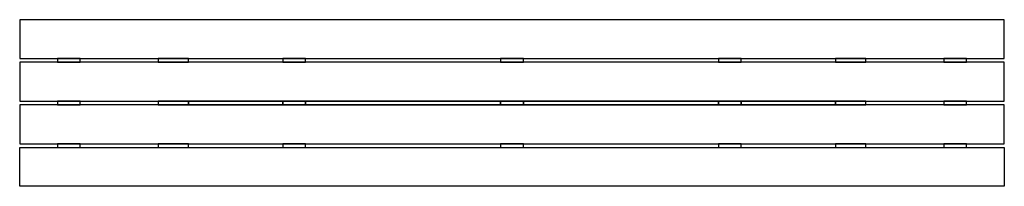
# Model space of a CAD drawing. Header units: inches. Extents: x -51 to 51, y -9 to 9.
import ezdxf

# ---------------------------------------------------------------- set-up
doc = ezdxf.new("R2010")
doc.units = ezdxf.units.IN
doc.header["$MEASUREMENT"] = 0
doc.layers.add('72_EGR_BASE_D2_IMPORT', color=7, linetype='Continuous')

# ---------------------------------------------------------------- blocks, each defined once
blk = doc.blocks.new('eaa08082-6630-4a30-b196-f2ebd20f5b0d')
at = {"layer": '72_EGR_BASE_D2_IMPORT', "color": 18, "true_color": 0x000000}
for points in [[(-47.24, 4.62, 0), (51.18, 4.62, 0), (51.18, 8.66, 0), (-51.18, 8.66, 0), (-51.18, 4.62, 0)], [(-47.24, 0.19, 0), (51.18, 0.19, 0), (51.18, 4.23, 0), (-51.18, 4.23, 0), (-51.18, 0.19, 0)], [(-47.24, 4.62, 0), (-47.24, 4.23, 0), (-44.89, 4.23, 0), (-44.89, 4.62, 0)], [(-36.77, 4.62, 0), (-36.77, 4.23, 0), (-33.62, 4.23, 0), (-33.62, 4.62, 0)], [(-23.83, 4.62, 0), (-23.83, 4.23, 0), (-21.46, 4.23, 0), (-21.46, 4.62, 0)], [(-1.18, 4.62, 0), (-1.18, 4.23, 0), (1.18, 4.23, 0), (1.18, 4.62, 0)], [(21.46, 4.62, 0), (21.46, 4.23, 0), (23.83, 4.23, 0), (23.83, 4.62, 0)], [(33.62, 4.62, 0), (33.62, 4.23, 0), (36.77, 4.23, 0), (36.77, 4.62, 0)], [(44.89, 4.62, 0), (44.89, 4.23, 0), (47.24, 4.23, 0), (47.24, 4.62, 0)], [(-47.24, 0.19, 0), (-47.24, -0.19, 0), (-44.89, -0.19, 0), (-44.89, 0.19, 0)], [(-36.77, 0.19, 0), (-36.77, -0.19, 0), (-33.62, -0.19, 0), (-33.62, 0.19, 0)], [(-33.62, 0.19, 0), (-33.62, -0.19, 0), (-23.83, -0.19, 0), (-23.83, 0.19, 0)], [(-23.83, 0.19, 0), (-23.83, -0.19, 0), (-21.46, -0.19, 0), (-21.46, 0.19, 0)], [(-21.46, 0.19, 0), (-21.46, -0.19, 0), (-1.18, -0.19, 0), (-1.18, 0.19, 0)], [(-1.18, 0.19, 0), (-1.18, -0.19, 0), (1.18, -0.19, 0), (1.18, 0.19, 0)], [(1.18, 0.19, 0), (1.18, -0.19, 0), (21.46, -0.19, 0), (21.46, 0.19, 0)], [(21.46, 0.19, 0), (21.46, -0.19, 0), (23.83, -0.19, 0), (23.83, 0.19, 0)], [(23.83, 0.19, 0), (23.83, -0.19, 0), (33.62, -0.19, 0), (33.62, 0.19, 0)], [(33.62, 0.19, 0), (33.62, -0.19, 0), (36.77, -0.19, 0), (36.77, 0.19, 0)], [(44.89, 0.19, 0), (44.89, -0.19, 0), (47.24, -0.19, 0), (47.24, 0.19, 0)], [(-47.24, -4.23, 0), (51.18, -4.23, 0), (51.18, -0.19, 0), (-51.18, -0.19, 0), (-51.18, -4.23, 0)], [(-47.24, -4.62, 0), (51.18, -4.62, 0), (51.18, -8.66, 0), (-51.18, -8.66, 0), (-51.18, -4.62, 0)], [(-47.24, -4.23, 0), (-47.24, -4.62, 0), (-44.89, -4.62, 0), (-44.89, -4.23, 0)], [(-36.77, -4.23, 0), (-36.77, -4.62, 0), (-33.62, -4.62, 0), (-33.62, -4.23, 0)], [(-23.83, -4.23, 0), (-23.83, -4.62, 0), (-21.46, -4.62, 0), (-21.46, -4.23, 0)], [(-1.18, -4.23, 0), (-1.18, -4.62, 0), (1.18, -4.62, 0), (1.18, -4.23, 0)], [(21.46, -4.23, 0), (21.46, -4.62, 0), (23.83, -4.62, 0), (23.83, -4.23, 0)], [(33.62, -4.23, 0), (33.62, -4.62, 0), (36.77, -4.62, 0), (36.77, -4.23, 0)], [(44.89, -4.23, 0), (44.89, -4.62, 0), (47.24, -4.62, 0), (47.24, -4.23, 0)]]:
    blk.add_polyline3d(points, close=True, dxfattribs=at)
blk = doc.blocks.new('5c119f60-820f-4d88-b00d-0b53d0a744d6')
at = {"layer": '72_EGR_BASE_D2_IMPORT'}
blk.add_blockref('eaa08082-6630-4a30-b196-f2ebd20f5b0d', (0, 0), dxfattribs=at)

msp = doc.modelspace()

# ---------------------------------------------------------------- block references
at = {"color": 7, "true_color": 0xffffff}
msp.add_blockref('5c119f60-820f-4d88-b00d-0b53d0a744d6', (0, 0), dxfattribs=at)

doc.saveas('drawing.dxf')
